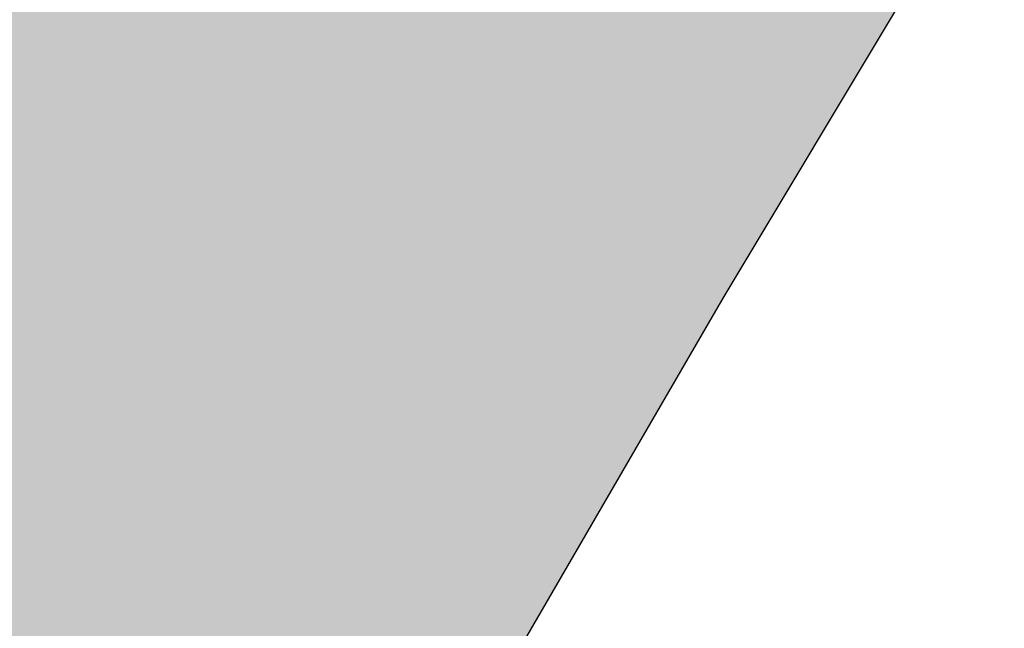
# Model space of a CAD drawing. Header units: metres. Extents: x 90616 to 91431, y 464084 to 465523.
# Tile 19 of 256: x 90845.82 to 90848.44, y 464280.66 to 464282.28. Entities that reach past the tile are written whole.
import ezdxf

# ---------------------------------------------------------------- set-up
doc = ezdxf.new("R2010")
doc.units = ezdxf.units.M
doc.layers.add('94.01_Rijbaan - road H', color=43, linetype='Continuous')
doc.layers.add('94.01_road', color=3, linetype='Continuous')

msp = doc.modelspace()

# ---------------------------------------------------------------- hatches: boundary and pattern name
at = {"layer": '94.01_Rijbaan - road H'}
h = msp.add_hatch(color=254, dxfattribs=at)
h.dxf.hatch_style = 1
h.paths.add_polyline_path([(91000.2208, 464586.7644), (90998.6498, 464583.6225), (90996.4626, 464579.1422), (90994.2754, 464574.6266), (90992.0882, 464570.1464), (90989.901, 464565.6308), (90987.7137, 464561.1505), (90983.2687, 464552.19), (90981.0815, 464547.7097), (90978.859, 464543.2294), (90978.0123, 464541.5361), (90976.6365, 464538.7491), (90974.3787, 464534.2688), (90972.1562, 464529.7886), (90971.4859, 464528.4127), (90969.9338, 464525.3436), (90967.676, 464520.8633), (90965.4182, 464516.4183), (90963.1604, 464511.938), (90960.9026, 464507.493), (90958.6449, 464503.0127), (90956.3871, 464498.5677), (90954.094, 464494.1228), (90951.8362, 464489.6778), (90944.9571, 464476.3427), (90942.6287, 464471.8978), (90940.3357, 464467.488), (90938.0074, 464463.043), (90937.6546, 464462.3375), (90935.679, 464458.6333), (90933.3507, 464454.1883), (90928.694, 464445.3688), (90926.3657, 464440.9238), (90919.2749, 464427.6947), (90916.9113, 464423.3217), (90916.5585, 464422.6514), (90914.5476, 464418.912), (90912.184, 464414.5022), (90909.7851, 464410.1278), (90907.4215, 464405.7181), (90905.0226, 464401.3436), (90902.6237, 464396.9339), (90900.2249, 464392.5594), (90897.7907, 464388.185), (90895.5329, 464384.0928), (90895.3918, 464383.8106), (90890.5235, 464375.0617), (90888.1246, 464370.6872), (90885.6551, 464366.3128), (90883.221, 464361.9736), (90880.7868, 464357.5992), (90878.3174, 464353.26), (90875.8832, 464348.8856), (90874.084, 464345.7458), (90873.9076, 464345.4283), (90873.4137, 464344.5464), (90868.4749, 464335.8681), (90867.734, 464334.5628), (90865.9701, 464331.5289), (90863.5007, 464327.1897), (90861.0313, 464322.8153), (90858.5618, 464318.4761), (90856.0571, 464314.137), (90853.5876, 464309.7978), (90851.9649, 464306.9403), (90851.1182, 464305.4586), (90848.6135, 464301.1194), (90843.6746, 464292.4411), (90841.1699, 464288.102), (90839.9704, 464285.95), (90838.7004, 464283.7628), (90836.231, 464279.4236), (90835.6665, 464278.4358), (90833.7615, 464275.0844), (90831.2568, 464270.7453), (90829.7751, 464268.1347), (90828.7874, 464266.3708), (90827.976, 464264.9597), (90826.3179, 464262.0317), (90823.919, 464257.6572), (90821.5201, 464253.2475), (90819.4158, 464249.5831), (90823.9189, 464241.0236), (90826.1063, 464244.8867), (90828.611, 464249.2258), (90833.691, 464257.8336), (90835.4196, 464260.7264), (90836.231, 464262.1375), (90837.254, 464263.8661), (90838.771, 464266.4414), (90841.311, 464270.7453), (90843.2865, 464274.0614), (90843.8862, 464275.0492), (90846.4262, 464279.353), (90847.6962, 464281.5403), (90848.9662, 464283.6569), (90859.1262, 464300.8725), (90860.0082, 464302.3542), (90861.7015, 464305.1764), (90874.4015, 464326.6958), (90876.2007, 464329.7297), (90876.9415, 464330.9997), (90879.5168, 464335.3389), (90882.0568, 464339.6428), (90882.5507, 464340.5247), (90882.7624, 464340.8422), (90884.5615, 464343.9819), (90887.1015, 464348.2858), (90889.6415, 464352.625), (90904.6698, 464378.66), (90904.811, 464378.9775), (90907.1393, 464383.0344), (90909.644, 464387.3736), (90914.5829, 464396.1225), (90916.9818, 464400.4969), (90919.3807, 464404.9067), (90921.7443, 464409.3164), (90924.1432, 464413.7261), (90926.154, 464417.5008), (90926.5068, 464418.1358), (90928.9057, 464422.5456), (90931.2693, 464426.9891), (90933.6329, 464431.3989), (90935.9612, 464435.8086), (90938.3248, 464440.2536), (90940.6532, 464444.6986), (90943.0168, 464449.1083), (90945.3451, 464453.5533), (90947.2854, 464457.2927), (90947.6734, 464457.9983), (90950.0018, 464462.4433), (90952.2949, 464466.8883), (90954.6232, 464471.3333), (90959.2093, 464480.2233), (90961.5024, 464484.7036), (90963.7954, 464489.1486), (90966.0885, 464493.6289), (90968.3815, 464498.0738), (90972.8971, 464507.0344), (90975.1548, 464511.4794), (90979.6704, 464520.44), (90981.2226, 464523.5444), (90981.9282, 464524.9202), (90986.3732, 464533.8808), (90987.7843, 464536.6677), (90988.5957, 464538.3964), (90990.8535, 464542.8766), (90993.0407, 464547.3569), (90995.2632, 464551.8725), (90997.4857, 464556.3527), (90999.6729, 464560.8683), (91001.8954, 464565.3486), (91004.0826, 464569.8641), (91007.7162, 464577.3077), (91008.4571, 464578.86), (91010.3469, 464582.7746)])

# ---------------------------------------------------------------- linework, layer by layer
at = {"layer": '94.01_road'}
msp.add_lwpolyline([(90828.611, 464249.2258), (90833.691, 464257.8336), (90835.4196, 464260.7264), (90836.231, 464262.1375), (90837.254, 464263.8661), (90838.771, 464266.4414), (90841.311, 464270.7453), (90843.2865, 464274.0614), (90843.8862, 464275.0492), (90846.4262, 464279.353), (90847.6962, 464281.5403), (90848.9662, 464283.6569), (90859.1262, 464300.8725)], dxfattribs=at)

doc.saveas('drawing.dxf')
